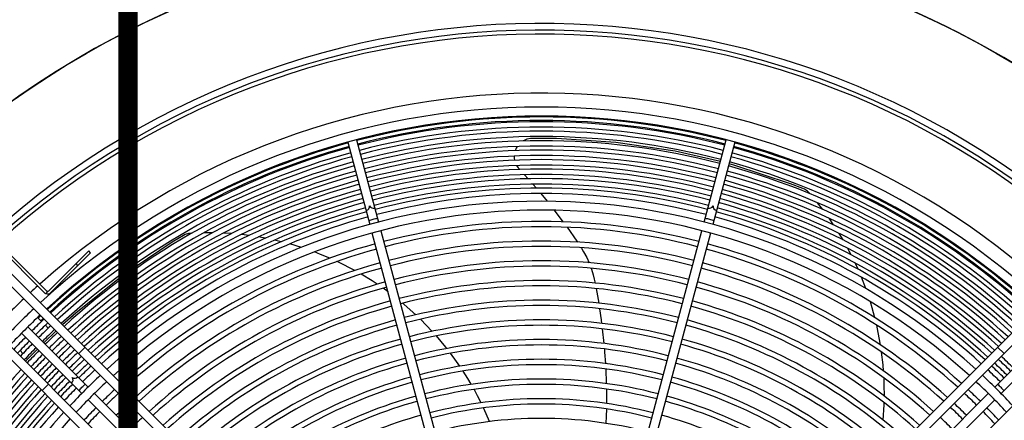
# Model space of a CAD drawing. Header units: centimetres. Extents: x -92429 to 178773, y 2337 to 428125.
# Tile 124 of 138: x 162341 to 162392, y 9677 to 9698. Entities that reach past the tile are written whole.
import ezdxf

# ---------------------------------------------------------------- set-up
doc = ezdxf.new("R2010")
doc.units = ezdxf.units.CM
doc.header["$LTSCALE"] = 50
doc.layers.add('Dach_Ist$0$RYSUNKOWE_NIEDRUK', color=6, linetype='Continuous', plot=False)
doc.layers.add('WL_urządzenia', color=1, linetype='Continuous')

msp = doc.modelspace()

# ---------------------------------------------------------------- linework, layer by layer
at = {"layer": 'Dach_Ist$0$RYSUNKOWE_NIEDRUK', "color": 8, "const_width": 1, "elevation": 2170}
msp.add_lwpolyline([(162474.34, 8804.997), (162761.334, 8893.291), (162225.915, 8893.291), (162346.373, 8893.291), (162346.373, 8733.149), (162346.373, 13607.706), (162346.373, 13508.773), (162262.567, 13508.773), (162671.299, 13508.773), (162444.719, 13577.681)], dxfattribs=at)
at = {"layer": 'WL_urządzenia', "color": 1, "linetype": 'Continuous'}
for p, q in [((162357.75, 9691.634, 2170), (162358.889, 9687.381, 2170)), ((162358.198, 9691.754, 2170), (162359.337, 9687.501, 2170)), ((162366.499, 9691.408, 2170), (162366.452, 9691.329, 2170)), ((162366.831, 9691.709, 2170), (162366.806, 9691.696, 2170)), ((162366.998, 9691.779, 2170), (162366.831, 9691.709, 2170)), ((162367.18, 9691.816, 2170), (162366.998, 9691.779, 2170)), ((162367.257, 9691.82, 2170), (162367.18, 9691.816, 2170)), ((162368.527, 9691.815, 2170), (162367.257, 9691.82, 2170)), ((162371.595, 9691.621, 2170), (162368.527, 9691.815, 2170)), ((162374.668, 9691.164, 2170), (162371.595, 9691.621, 2170)), ((162376.164, 9687.501, 2170), (162377.303, 9691.754, 2170)), ((162377.751, 9691.634, 2170), (162376.611, 9687.381, 2170)), ((162366.343, 9690.911, 2170), (162366.347, 9690.803, 2170)), ((162366.452, 9691.329, 2170), (162366.392, 9691.192, 2170)), ((162377.003, 9690.635, 2170), (162374.668, 9691.164, 2170)), ((162366.347, 9690.803, 2170), (162366.363, 9690.699, 2170)), ((162366.469, 9690.425, 2170), (162366.551, 9690.308, 2170)), ((162377.695, 9690.447, 2170), (162377.451, 9690.515, 2170)), ((162380.631, 9689.483, 2170), (162377.695, 9690.447, 2170)), ((162366.551, 9690.308, 2170), (162366.591, 9690.262, 2170)), ((162366.591, 9690.262, 2170), (162366.632, 9690.218, 2170)), ((162366.88, 9689.947, 2170), (162366.883, 9689.943, 2170)), ((162366.883, 9689.943, 2170), (162367.067, 9689.738, 2170)), ((162367.308, 9689.464, 2170), (162367.489, 9689.253, 2170)), ((162381.259, 9689.24, 2170), (162380.631, 9689.483, 2170)), ((162367.722, 9688.976, 2170), (162368.049, 9688.577, 2170)), ((162381.352, 9689.197, 2170), (162381.259, 9689.24, 2170)), ((162381.505, 9689.095, 2170), (162381.352, 9689.197, 2170)), ((162381.616, 9688.987, 2170), (162381.505, 9689.095, 2170)), ((162381.637, 9688.963, 2170), (162381.616, 9688.987, 2170)), ((162382.296, 9688.149, 2170), (162382.023, 9688.499, 2170)), ((162368.419, 9688.108, 2170), (162368.867, 9687.516, 2170)), ((162382.86, 9687.352, 2170), (162382.626, 9687.695, 2170)), ((162342.121, 9683.786, 2170), (162339.106, 9686.801, 2170)), ((162342.219, 9683.884, 2170), (162339.204, 9686.899, 2170)), ((162349.248, 9686.804, 2170), (162348.67, 9686.459, 2170)), ((162349.339, 9686.851, 2170), (162349.248, 9686.804, 2170)), ((162349.514, 9686.909, 2170), (162349.339, 9686.851, 2170)), ((162349.668, 9686.93, 2170), (162349.514, 9686.909, 2170)), ((162349.699, 9686.932, 2170), (162349.668, 9686.93, 2170)), ((162350.747, 9686.95, 2170), (162350.303, 9686.951, 2170)), ((162351.722, 9686.904, 2170), (162351.308, 9686.931, 2170)), ((162352.634, 9686.806, 2170), (162352.246, 9686.854, 2170)), ((162362.896, 9672.427, 2170), (162359.009, 9686.933, 2170)), ((162359.457, 9687.053, 2170), (162363.344, 9672.547, 2170)), ((162369.075, 9687.23, 2170), (162369.576, 9686.514, 2170)), ((162372.157, 9672.547, 2170), (162376.044, 9687.053, 2170)), ((162376.491, 9686.933, 2170), (162372.604, 9672.427, 2170)), ((162383.345, 9686.573, 2170), (162383.144, 9686.909, 2170)), ((162348.67, 9686.459, 2170), (162346.103, 9684.739, 2170)), ((162353.278, 9686.705, 2170), (162353.127, 9686.731, 2170)), ((162353.492, 9686.664, 2170), (162353.278, 9686.705, 2170)), ((162354.302, 9686.485, 2170), (162353.957, 9686.567, 2170)), ((162355.345, 9686.187, 2170), (162354.741, 9686.369, 2170)), ((162369.576, 9686.514, 2170), (162369.611, 9686.461, 2170)), ((162344.35, 9686.015, 2170), (162342.285, 9683.95, 2170)), ((162342.383, 9683.851, 2170), (162344.448, 9685.916, 2170)), ((162344.448, 9685.916, 2170), (162344.35, 9686.015, 2170)), ((162356.332, 9685.831, 2170), (162356.018, 9685.953, 2170)), ((162356.815, 9685.63, 2170), (162356.332, 9685.831, 2170)), ((162369.806, 9686.17, 2170), (162369.815, 9686.155, 2170)), ((162369.815, 9686.155, 2170), (162369.934, 9685.965, 2170)), ((162369.934, 9685.965, 2170), (162370.093, 9685.674, 2170)), ((162383.661, 9686.003, 2170), (162383.589, 9686.138, 2170)), ((162383.761, 9685.81, 2170), (162383.661, 9686.003, 2170)), ((162343.792, 9685.261, 2170), (162343.694, 9685.359, 2170)), ((162357.267, 9685.423, 2170), (162357.18, 9685.464, 2170)), ((162358.105, 9684.994, 2170), (162357.267, 9685.423, 2170)), ((162370.093, 9685.674, 2170), (162370.22, 9685.397, 2170)), ((162384.119, 9685.061, 2170), (162383.971, 9685.384, 2170)), ((162364.216, 9660.97, 2170), (162340.187, 9684.999, 2170)), ((162358.996, 9684.463, 2170), (162358.434, 9684.807, 2170)), ((162370.329, 9685.108, 2170), (162370.341, 9685.072, 2170)), ((162370.341, 9685.072, 2170), (162370.431, 9684.771, 2170)), ((162370.431, 9684.771, 2170), (162370.484, 9684.539, 2170)), ((162395.314, 9684.999, 2170), (162371.285, 9660.97, 2170)), ((162339.859, 9684.671, 2170), (162363.825, 9660.705, 2170)), ((162346.103, 9684.739, 2170), (162343.674, 9682.795, 2170)), ((162359.268, 9684.285, 2170), (162358.996, 9684.463, 2170)), ((162370.484, 9684.539, 2170), (162370.523, 9684.347, 2170)), ((162371.676, 9660.705, 2170), (162395.641, 9684.671, 2170)), ((162384.526, 9684.056, 2170), (162384.298, 9684.644, 2170)), ((162342.135, 9683.8, 2170), (162342.121, 9683.786, 2170)), ((162342.219, 9683.884, 2170), (162342.135, 9683.8, 2170)), ((162359.823, 9683.896, 2170), (162359.565, 9684.081, 2170)), ((162370.579, 9684.062, 2170), (162370.712, 9683.304, 2170)), ((162360.66, 9683.237, 2170), (162360.584, 9683.301, 2170)), ((162384.853, 9683.059, 2170), (162384.756, 9683.381, 2170)), ((162337.959, 9682.77, 2170), (162361.987, 9658.742, 2170)), ((162362.252, 9659.132, 2170), (162338.286, 9683.098, 2170)), ((162343.674, 9682.795, 2170), (162342.997, 9682.189, 2170)), ((162361.26, 9682.704, 2170), (162360.66, 9683.237, 2170)), ((162370.757, 9683.019, 2170), (162370.841, 9682.44, 2170)), ((162397.215, 9683.098, 2170), (162373.249, 9659.132, 2170)), ((162384.992, 9682.554, 2170), (162384.853, 9683.059, 2170)), ((162341.91, 9682.358, 2170), (162341.703, 9682.565, 2170)), ((162362.107, 9681.849, 2170), (162361.5, 9682.474, 2170)), ((162370.841, 9682.44, 2170), (162370.864, 9682.262, 2170)), ((162343.99, 9678.64, 2170), (162340.876, 9681.753, 2170)), ((162341.204, 9682.081, 2170), (162344.317, 9678.967, 2170)), ((162342.657, 9681.873, 2170), (162342.023, 9681.262, 2170)), ((162342.257, 9682.011, 2170), (162342.106, 9682.162, 2170)), ((162370.899, 9681.978, 2170), (162370.979, 9681.222, 2170)), ((162385.107, 9682.071, 2170), (162385.086, 9682.164, 2170)), ((162385.284, 9681.146, 2170), (162385.107, 9682.071, 2170)), ((162394.297, 9682.081, 2170), (162391.184, 9678.967, 2170)), ((162394.625, 9681.753, 2170), (162391.511, 9678.64, 2170)), ((162362.815, 9681.022, 2170), (162362.322, 9681.61, 2170)), ((162340.795, 9680.851, 2170), (162340.946, 9680.7, 2170)), ((162341.695, 9680.934, 2170), (162341.423, 9680.655, 2170)), ((162344.162, 9681.023, 2170), (162343.835, 9680.695, 2170)), ((162362.863, 9680.962, 2170), (162362.815, 9681.022, 2170)), ((162363.361, 9680.296, 2170), (162363.054, 9680.715, 2170)), ((162371.004, 9680.938, 2170), (162371.018, 9680.778, 2170)), ((162371.018, 9680.778, 2170), (162371.059, 9680.184, 2170)), ((162385.415, 9680.117, 2170), (162385.34, 9680.772, 2170)), ((162391.666, 9680.695, 2170), (162391.338, 9681.023, 2170)), ((162341.423, 9680.655, 2170), (162341.084, 9680.3, 2170)), ((162363.453, 9680.165, 2170), (162363.361, 9680.296, 2170)), ((162363.533, 9680.047, 2170), (162363.453, 9680.165, 2170)), ((162363.948, 9679.404, 2170), (162363.702, 9679.793, 2170)), ((162371.074, 9679.902, 2170), (162371.103, 9679.15, 2170)), ((162385.442, 9679.794, 2170), (162385.415, 9680.117, 2170)), ((162364.123, 9679.11, 2170), (162363.948, 9679.404, 2170)), ((162385.478, 9679.091, 2170), (162385.464, 9679.434, 2170)), ((162342.262, 9679.122, 2170), (162341.934, 9678.795, 2170)), ((162364.449, 9678.52, 2170), (162364.27, 9678.851, 2170)), ((162371.109, 9678.868, 2170), (162371.112, 9678.119, 2170)), ((162385.484, 9678.496, 2170), (162385.478, 9679.091, 2170)), ((162354.937, 9667.693, 2170), (162344.317, 9678.312, 2170)), ((162344.645, 9678.64, 2170), (162355.264, 9668.02, 2170)), ((162364.635, 9678.154, 2170), (162364.449, 9678.52, 2170)), ((162380.236, 9668.02, 2170), (162390.856, 9678.64, 2170)), ((162391.184, 9678.312, 2170), (162380.564, 9667.693, 2170)), ((162385.473, 9678.051, 2170), (162385.477, 9678.151, 2170)), ((162364.9, 9677.588, 2170), (162364.762, 9677.89, 2170)), ((162371.108, 9677.839, 2170), (162371.099, 9677.443, 2170)), ((162385.422, 9677.25, 2170), (162385.473, 9678.051, 2170)), ((162365.074, 9677.183, 2170), (162364.9, 9677.588, 2170)), ((162371.099, 9677.443, 2170), (162371.087, 9677.093, 2170))]:
    msp.add_line(p, q, dxfattribs=at)
for points in [[(162358.696, 9688.104, 0.407676), (162358.871, 9688.345, 0.407676), (162359.144, 9688.224)], [(162376.357, 9688.224, 0.407676), (162376.63, 9688.345, 0.407676), (162376.805, 9688.104)], [(162358.835, 9687.586, 0.037253), (162359.056, 9687.654, 0.037253), (162359.282, 9687.706)], [(162376.219, 9687.706, 0.037253), (162376.445, 9687.654, 0.037253), (162376.666, 9687.586)], [(162343.46, 9679.169, 0.407676), (162343.492, 9679.465, 0.407676), (162343.788, 9679.497)], [(162343.84, 9678.79, 0.037253), (162343.997, 9678.96, 0.037253), (162344.167, 9679.117)], [(162391.334, 9679.117, 0.037253), (162391.504, 9678.96, 0.037253), (162391.661, 9678.79)]]:
    msp.add_lwpolyline(points, format="xyb", dxfattribs=at)
msp.add_circle((162367.75, 9655.207, 2170), 47.277, dxfattribs=at)
for centre, radius, start, end in [((162367.75, 9655.207, 2170), 47.277, 139.4416, 130.5584), ((162367.75, 9655.207, 2170), 42.566, 137.9961, 132.0039), ((162367.75, 9655.207, 2170), 42.222, 138.0205, 131.9795), ((162367.75, 9655.207, 2170), 42.012, 138.0356, 131.9644), ((162367.75, 9655.207, 2170), 38.964, 47.3179, 131.7267), ((162367.75, 9655.207, 2170), 38.239, 47.362, 132.638), ((162367.75, 9655.207, 2170), 37.775, 47.3909, 132.6091), ((162367.75, 9655.207, 2170), 37.729, 75.3519, 104.6481), ((162367.75, 9655.207, 2170), 37.544, 75.3537, 104.6463), ((162367.75, 9655.207, 2170), 37.483, 75.3543, 104.6457), ((162367.75, 9655.207, 2170), 37.205, 75.3569, 104.6431), ((162367.75, 9655.207, 2170), 36.992, 75.359, 104.641), ((162367.75, 9655.207, 2170), 36.714, 75.3617, 104.6383), ((162367.75, 9655.207, 2170), 37.729, 105.3519, 132.6061), ((162367.75, 9655.207, 2170), 37.544, 105.3537, 132.5943), ((162367.75, 9655.207, 2170), 36.501, 75.3638, 104.6362), ((162367.75, 9655.207, 2170), 36.223, 75.3666, 104.6334), ((162367.75, 9655.207, 2170), 37.544, 47.4057, 74.6463), ((162367.75, 9655.207, 2170), 37.729, 47.3939, 74.6481), ((162367.75, 9655.207, 2170), 37.483, 105.3543, 132.5904), ((162367.75, 9655.207, 2170), 37.205, 105.3569, 132.5724), ((162367.75, 9655.207, 2170), 36.992, 105.359, 132.5584), ((162367.75, 9655.207, 2170), 36.011, 75.3687, 104.6313), ((162367.75, 9655.207, 2170), 35.732, 75.3716, 104.6284), ((162367.75, 9655.207, 2170), 36.992, 47.4416, 74.641), ((162367.75, 9655.207, 2170), 37.205, 47.4276, 74.6431), ((162367.75, 9655.207, 2170), 37.483, 47.4096, 74.6457), ((162367.75, 9655.207, 2170), 36.714, 105.3617, 132.5399), ((162367.75, 9655.207, 2170), 36.501, 105.3638, 132.5256), ((162367.75, 9655.207, 2170), 35.52, 75.3738, 104.6262), ((162367.75, 9655.207, 2170), 35.242, 75.3768, 104.6232), ((162367.75, 9655.207, 2170), 36.501, 47.4744, 74.6362), ((162367.75, 9655.207, 2170), 36.714, 47.4601, 74.6383), ((162367.75, 9655.207, 2170), 36.223, 105.3666, 132.5065), ((162367.75, 9655.207, 2170), 36.011, 105.3687, 132.4918), ((162367.75, 9655.207, 2170), 35.029, 75.3791, 104.6209), ((162367.75, 9655.207, 2170), 34.751, 75.3821, 104.6179), ((162367.75, 9655.207, 2170), 36.011, 47.5082, 74.6313), ((162367.75, 9655.207, 2170), 36.223, 47.4935, 74.6334), ((162367.75, 9655.207, 2170), 35.732, 105.3716, 132.4723), ((162367.75, 9655.207, 2170), 35.52, 105.3738, 132.4571), ((162367.75, 9655.207, 2170), 34.538, 75.3845, 104.6155), ((162367.75, 9655.207, 2170), 34.26, 75.3876, 104.6124), ((162367.75, 9655.207, 2170), 35.52, 47.5429, 74.6262), ((162367.75, 9655.207, 2170), 35.732, 47.5277, 74.6284), ((162367.75, 9655.207, 2170), 35.242, 105.3768, 132.4371), ((162367.75, 9655.207, 2170), 35.029, 105.3791, 132.4215), ((162367.75, 9655.207, 2170), 34.048, 75.39, 104.61), ((162367.75, 9655.207, 2170), 33.769, 75.3932, 104.6068), ((162367.75, 9655.207, 2170), 35.029, 47.5785, 74.6209), ((162367.75, 9655.207, 2170), 35.242, 47.5629, 74.6232), ((162367.75, 9655.207, 2170), 34.751, 105.3821, 132.4008), ((162367.75, 9655.207, 2170), 34.538, 105.3845, 132.3848), ((162367.75, 9655.207, 2170), 33.372, 47.7066, 132.2934), ((162367.75, 9655.207, 2170), 34.538, 47.6152, 74.6155), ((162367.75, 9655.207, 2170), 34.751, 47.5992, 74.6179), ((162367.75, 9655.207, 2170), 34.26, 105.3876, 132.3636), ((162367.75, 9655.207, 2170), 34.048, 105.39, 132.3471), ((162367.75, 9655.207, 2170), 32.908, 47.7448, 132.2552), ((162367.75, 9655.207, 2170), 34.048, 47.6529, 74.61), ((162367.75, 9655.207, 2170), 34.26, 47.6364, 74.6124), ((162367.75, 9655.207, 2170), 33.769, 105.3932, 132.3252), ((162367.75, 9655.207, 2170), 32.329, 75.4107, 104.5893), ((162367.75, 9655.207, 2170), 33.769, 47.6748, 74.6068), ((162367.75, 9655.207, 2170), 32.051, 75.4143, 104.5857), ((162367.75, 9655.207, 2170), 32.329, 105.4107, 132.206), ((162367.75, 9655.207, 2170), 31.31, 75.4241, 104.5759), ((162367.75, 9655.207, 2170), 32.329, 47.794, 74.5893), ((162367.75, 9655.207, 2170), 32.051, 105.4143, 132.1817), ((162367.75, 9655.207, 2170), 31.032, 75.4279, 104.5721), ((162367.75, 9655.207, 2170), 32.051, 47.8183, 74.5857), ((162367.75, 9655.207, 2170), 31.31, 105.4241, 132.1149), ((162367.75, 9655.207, 2170), 30.291, 75.4384, 104.5616), ((162367.75, 9655.207, 2170), 31.31, 47.8851, 74.5759), ((162367.75, 9655.207, 2170), 31.032, 105.4279, 132.0891), ((162367.75, 9655.207, 2170), 30.013, 75.4424, 104.5576), ((162367.75, 9655.207, 2170), 31.032, 47.9109, 74.5721), ((162367.75, 9655.207, 2170), 30.291, 105.4384, 132.0178), ((162367.75, 9655.207, 2170), 29.272, 75.4536, 104.5464), ((162367.75, 9655.207, 2170), 30.291, 47.9822, 74.5616), ((162367.75, 9655.207, 2170), 38.964, 131.9315, 132.6821), ((162342.219, 9684.015, 2170), 0.232, 248.5782, 315), ((162342.219, 9684.015, 2170), 0.0927, 225, 315), ((162367.75, 9655.207, 2170), 30.013, 105.4424, 131.9901), ((162367.75, 9655.207, 2170), 28.994, 75.458, 104.542), ((162367.75, 9655.207, 2170), 30.013, 48.0099, 74.5576), ((162367.75, 9655.207, 2170), 38.964, 133.364, 136.636), ((162367.75, 9655.207, 2170), 29.272, 105.4536, 131.9139), ((162367.75, 9655.207, 2170), 28.253, 75.47, 104.53), ((162367.75, 9655.207, 2170), 29.272, 48.0861, 74.5464), ((162367.75, 9655.207, 2170), 38.239, 133.333, 136.667), ((162367.75, 9655.207, 2170), 28.994, 105.458, 131.8843), ((162367.75, 9655.207, 2170), 27.975, 75.4747, 104.5253), ((162367.75, 9655.207, 2170), 28.994, 48.1157, 74.542), ((162367.75, 9655.207, 2170), 37.775, 133.3125, 136.6875), ((162367.75, 9655.207, 2170), 37.483, 133.2993, 134.6457), ((162367.75, 9655.207, 2170), 37.205, 133.2866, 134.6431), ((162367.75, 9655.207, 2170), 37.729, 133.3104, 133.5921), ((162367.75, 9655.207, 2170), 37.544, 133.3021, 133.5851), ((162367.75, 9655.207, 2170), 28.253, 105.47, 131.8025), ((162367.75, 9655.207, 2170), 27.234, 75.4876, 104.5124), ((162367.75, 9655.207, 2170), 28.253, 48.1975, 74.53), ((162367.75, 9655.207, 2170), 36.992, 133.2768, 134.641), ((162367.75, 9655.207, 2170), 36.714, 133.2637, 134.6383), ((162367.75, 9655.207, 2170), 36.501, 133.2536, 134.6362), ((162367.75, 9655.207, 2170), 27.975, 105.4747, 131.7707), ((162367.75, 9655.207, 2170), 26.956, 75.4926, 104.5074), ((162367.75, 9655.207, 2170), 27.975, 48.2293, 74.5253), ((162367.75, 9655.207, 2170), 37.483, 135.3543, 136.7007), ((162367.75, 9655.207, 2170), 37.205, 135.3569, 136.7134), ((162367.75, 9655.207, 2170), 36.223, 133.2402, 134.6334), ((162367.75, 9655.207, 2170), 36.011, 133.2298, 134.6313), ((162367.75, 9655.207, 2170), 35.732, 133.216, 134.6284), ((162367.75, 9655.207, 2170), 27.234, 105.4876, 131.6827), ((162367.75, 9655.207, 2170), 26.215, 75.5065, 104.4935), ((162367.75, 9655.207, 2170), 27.234, 48.3173, 74.5124), ((162367.75, 9655.207, 2170), 36.992, 135.359, 136.7232), ((162367.75, 9655.207, 2170), 36.714, 135.3617, 136.7363), ((162367.75, 9655.207, 2170), 36.501, 135.3638, 136.7464), ((162367.75, 9655.207, 2170), 35.52, 133.2053, 134.6262), ((162367.75, 9655.207, 2170), 35.242, 133.1912, 134.6232), ((162367.75, 9655.207, 2170), 35.029, 133.1802, 134.6209), ((162367.75, 9655.207, 2170), 26.956, 105.4926, 131.6484), ((162367.75, 9655.207, 2170), 25.937, 75.512, 104.488), ((162367.75, 9655.207, 2170), 26.956, 48.3516, 74.5074), ((162367.75, 9655.207, 2170), 36.223, 135.3666, 136.7598), ((162367.75, 9655.207, 2170), 36.011, 135.3687, 136.7702), ((162367.75, 9655.207, 2170), 35.732, 135.3716, 136.784), ((162367.75, 9655.207, 2170), 34.751, 133.1656, 134.6179), ((162367.75, 9655.207, 2170), 34.538, 133.1543, 134.6155), ((162367.75, 9655.207, 2170), 34.26, 133.1393, 134.6124), ((162367.75, 9655.207, 2170), 26.215, 105.5065, 131.5536), ((162367.75, 9655.207, 2170), 25.937, 105.512, 131.5166), ((162367.75, 9655.207, 2170), 25.196, 75.527, 104.473), ((162367.75, 9655.207, 2170), 25.937, 48.4834, 74.488), ((162367.75, 9655.207, 2170), 26.215, 48.4464, 74.4935), ((162367.75, 9655.207, 2170), 34.26, 45.3876, 46.8607), ((162367.75, 9655.207, 2170), 34.538, 45.3845, 46.8457), ((162367.75, 9655.207, 2170), 34.751, 45.3821, 46.8344), ((162367.75, 9655.207, 2170), 36.501, 137.4744, 164.6362), ((162367.75, 9655.207, 2170), 36.223, 137.4935, 164.6334), ((162367.75, 9655.207, 2170), 35.52, 135.3738, 136.7947), ((162367.75, 9655.207, 2170), 35.242, 135.3768, 136.8088), ((162367.75, 9655.207, 2170), 35.029, 135.3791, 136.8198), ((162367.75, 9655.207, 2170), 34.048, 133.1277, 134.61), ((162367.75, 9655.207, 2170), 33.769, 133.1123, 134.6068), ((162367.75, 9655.207, 2170), 24.918, 75.5329, 104.4671), ((162367.75, 9655.207, 2170), 33.769, 45.3932, 46.8877), ((162367.75, 9655.207, 2170), 34.048, 45.39, 46.8723), ((162367.75, 9655.207, 2170), 36.011, 137.5082, 164.6313), ((162367.75, 9655.207, 2170), 35.732, 137.5277, 164.6284), ((162367.75, 9655.207, 2170), 35.52, 137.5429, 164.6262), ((162367.75, 9655.207, 2170), 34.751, 135.3821, 136.8344), ((162367.75, 9655.207, 2170), 34.538, 135.3845, 136.8457), ((162367.75, 9655.207, 2170), 34.26, 135.3876, 136.8607), ((162367.75, 9655.207, 2170), 33.372, 133.0898, 136.9102), ((162367.75, 9655.207, 2170), 32.908, 133.0629, 136.9371), ((162367.75, 9655.207, 2170), 25.196, 105.527, 131.414), ((162367.75, 9655.207, 2170), 24.918, 105.5329, 131.374), ((162367.75, 9655.207, 2170), 24.177, 75.5492, 104.4508), ((162367.75, 9655.207, 2170), 24.918, 48.626, 74.4671), ((162367.75, 9655.207, 2170), 25.196, 48.586, 74.473), ((162367.75, 9655.207, 2170), 32.908, 43.0629, 46.9371), ((162367.75, 9655.207, 2170), 33.372, 43.0898, 46.9102), ((162367.75, 9655.207, 2170), 35.242, 137.5629, 164.6232), ((162367.75, 9655.207, 2170), 35.029, 137.5785, 164.6209), ((162367.75, 9655.207, 2170), 34.048, 135.39, 136.8723), ((162367.75, 9655.207, 2170), 33.769, 135.3932, 136.8877), ((162367.75, 9655.207, 2170), 32.329, 133.0281, 134.5893), ((162367.75, 9655.207, 2170), 23.899, 75.5556, 104.4444), ((162367.75, 9655.207, 2170), 32.329, 45.4107, 46.9719), ((162367.75, 9655.207, 2170), 34.751, 137.5992, 164.6179), ((162367.75, 9655.207, 2170), 34.538, 137.6152, 164.6155), ((162367.75, 9655.207, 2170), 34.26, 137.6364, 164.6124), ((162367.75, 9655.207, 2170), 32.051, 133.011, 134.5857), ((162367.75, 9655.207, 2170), 24.177, 105.5492, 131.2627), ((162367.75, 9655.207, 2170), 23.899, 105.5556, 131.2191), ((162367.75, 9655.207, 2170), 23.158, 75.5734, 104.4266), ((162367.75, 9655.207, 2170), 23.899, 48.7809, 74.4444), ((162367.75, 9655.207, 2170), 24.177, 48.7373, 74.4508), ((162367.75, 9655.207, 2170), 32.051, 45.4143, 46.989), ((162367.75, 9655.207, 2170), 33.372, 137.7066, 222.2934), ((162367.75, 9655.207, 2170), 34.048, 137.6529, 164.61), ((162367.75, 9655.207, 2170), 33.769, 137.6748, 164.6068), ((162367.75, 9655.207, 2170), 32.329, 135.4107, 136.9719), ((162367.75, 9655.207, 2170), 32.051, 135.4143, 136.989), ((162367.75, 9655.207, 2170), 31.31, 132.9639, 134.5759), ((162367.75, 9655.207, 2170), 31.032, 132.9457, 134.5721), ((162367.75, 9655.207, 2170), 22.88, 75.5804, 104.4196), ((162367.75, 9655.207, 2170), 31.032, 45.4279, 47.0543), ((162367.75, 9655.207, 2170), 31.31, 45.4241, 47.0361), ((162367.75, 9655.207, 2170), 32.051, 43.011, 44.5857), ((162367.75, 9655.207, 2170), 32.329, 43.0281, 44.5893), ((162367.75, 9655.207, 2170), 32.908, 137.7448, 222.2552), ((162367.75, 9655.207, 2170), 30.291, 132.8954, 134.5616), ((162367.75, 9655.207, 2170), 23.158, 105.5734, 131.098), ((162367.75, 9655.207, 2170), 22.139, 75.5998, 104.4002), ((162367.75, 9655.207, 2170), 23.158, 48.902, 74.4266), ((162367.75, 9655.207, 2170), 30.291, 45.4384, 47.1046)]:
    msp.add_arc(centre, radius, start, end, dxfattribs=at)

doc.saveas('drawing.dxf')
